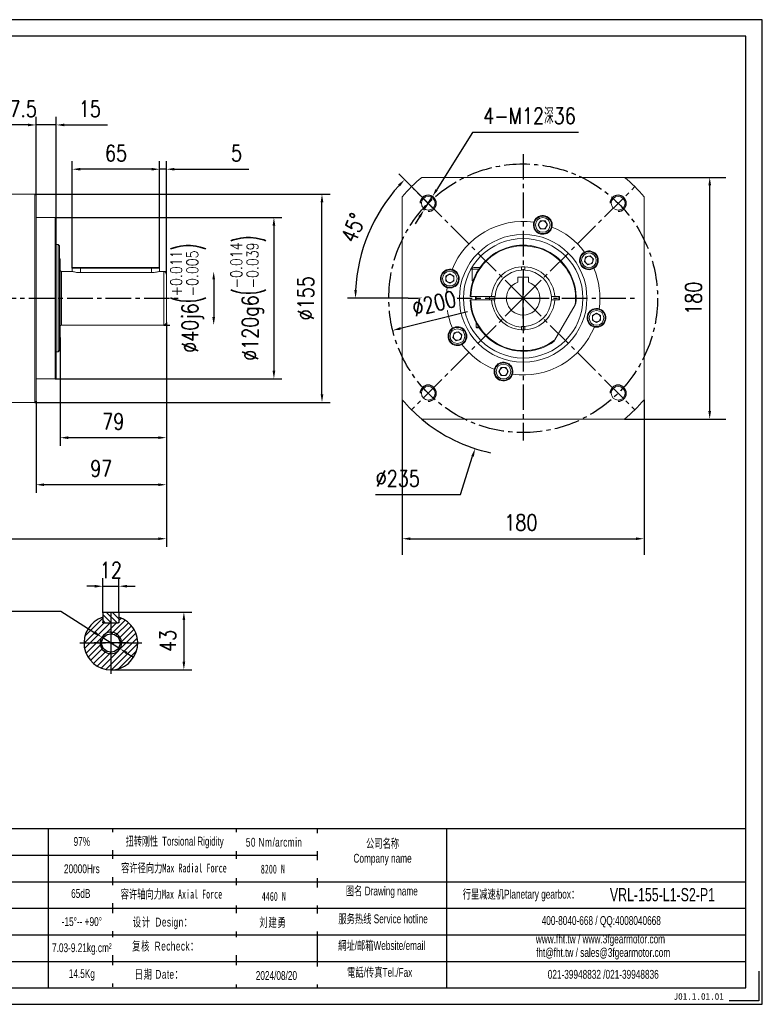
# Model space of a CAD drawing. Header units: millimetres. Extents: x 2126 to 3163, y 267 to 1000.
# Tile 3 of 3: x 2610 to 3163, y 267 to 1000. Entities that reach past the tile are written whole.
import ezdxf

# ---------------------------------------------------------------- set-up
doc = ezdxf.new("R2010")
doc.units = ezdxf.units.MM
doc.linetypes.add('CENTER2', pattern=[28.575, 19.05, -3.175, 3.175, -3.175])
for name, color, linetype in [('1轮廓实线层', 7, 'Continuous'), ('2细线层', 4, 'Continuous'), ('3中心线层', 1, 'CENTER2'), ('5剖面线层', 2, 'Continuous'), ('6文字层', 3, 'Continuous'), ('7标注层', 4, 'Continuous'), ('SLD-0', 7, 'Continuous'), ('图框_外框线', 7, 'Continuous')]:
    doc.layers.add(name, color=color, linetype=linetype)
doc.styles.add('TH_GBDIM', font='romans.shx', dxfattribs={"width": 0.8, "bigfont": 'gbcbig.shx'})
doc.styles.add('标准', font='arial.ttf', dxfattribs={"width": 0.667})
doc.styles.add('样式 1', font='txt')
doc.dimstyles.new('TH_GBDIM', dxfattribs={"dimscale": 6, "dimtxt": 4.5, "dimasz": 3, "dimexe": 2, "dimexo": 0, "dimgap": 1.5, "dimtad": 1, "dimdec": 1, "dimdsep": 46, "dimtxsty": 'TH_GBDIM', "dimcen": 2.5, "dimclrd": 130, "dimclre": 130, "dimclrt": 3, "dimadec": 0, "dimazin": 0, "dimtfac": 0.714286, "dimtdec": 1, "dimtmove": 0, "dimatfit": 3, "dimfxl": 1, "dimtzin": 0, "dimlwd": -1, "dimlwe": -1, "dimarcsym": 0})

# ---------------------------------------------------------------- blocks, each defined once
blk = doc.blocks.new('*D56')
at = {"layer": '7标注层', "color": 130}
for p, q in [((2672.01, 558.04), (2672.01, 583.76)), ((2684.01, 558.04), (2684.01, 583.76)), ((2666.01, 577.76), (2660.01, 577.76)), ((2672.01, 577.76), (2684.01, 577.76)), ((2690.01, 577.76), (2696.01, 577.76))]:
    blk.add_line(p, q, dxfattribs=at)
for points in [[(2666.01, 576.76), (2666.01, 578.76), (2672.01, 577.76)], [(2690.01, 578.76), (2690.01, 576.76), (2684.01, 577.76)]]:
    blk.add_solid(points, dxfattribs=at)
at = {"layer": 'Defpoints', "color": 0}
for p in [(2684.01, 577.76), (2672.01, 558.04), (2684.01, 558.04)]:
    blk.add_point(p, dxfattribs=at)
at = {"layer": '7标注层', "color": 3, "insert": (2678.01, 589.76), "char_height": 12, "attachment_point": 5, "style": 'TH_GBDIM'}
blk.add_mtext('12', dxfattribs=at)
blk = doc.blocks.new('*D57')
at = {"layer": '7标注层', "color": 130}
for p, q in [((2683.51, 558.54), (2738.35, 558.54)), ((2732.35, 552.54), (2732.35, 521.54)), ((2678.01, 515.54), (2738.35, 515.54))]:
    blk.add_line(p, q, dxfattribs=at)
for points in [[(2733.35, 552.54), (2731.35, 552.54), (2732.35, 558.54)], [(2731.35, 521.54), (2733.35, 521.54), (2732.35, 515.54)]]:
    blk.add_solid(points, dxfattribs=at)
at = {"layer": 'Defpoints', "color": 0}
for p in [(2683.51, 558.54), (2678.01, 515.54), (2732.35, 515.54)]:
    blk.add_point(p, dxfattribs=at)
at = {"layer": '7标注层', "color": 3, "insert": (2720.35, 537.04), "char_height": 12, "attachment_point": 5, "rotation": 90, "style": 'TH_GBDIM'}
blk.add_mtext('43', dxfattribs=at)
blk = doc.blocks.new('*D58')
at = {"layer": '7标注层', "color": 130}
for p, q in [((2548.43, 559.09), (2640.84, 559.09)), ((2640.84, 559.09), (2666.18, 543.03)), ((2684.77, 531.26), (2671.25, 539.82)), ((2689.83, 528.05), (2694.9, 524.84))]:
    blk.add_line(p, q, dxfattribs=at)
blk.add_arc((2678.01, 535.54), 8, 50.46458, 172.5, dxfattribs=at)
for points in [[(2665.65, 542.19), (2666.72, 543.88), (2671.25, 539.82)], [(2690.37, 528.89), (2689.3, 527.2), (2684.77, 531.26)]]:
    blk.add_solid(points, dxfattribs=at)
at = {"layer": 'Defpoints', "color": 0}
for p in [(2671.25, 539.82), (2684.77, 531.26)]:
    blk.add_point(p, dxfattribs=at)
at = {"layer": '7标注层', "color": 3, "insert": (2574.09, 571.55), "char_height": 12, "attachment_point": 5, "style": 'TH_GBDIM'}
blk.add_mtext('{M16深32}{}{}', dxfattribs=at)
blk = doc.blocks.new('*D59')
at = {"layer": '7标注层', "color": 130}
for p, q in [((2717.31, 812.16), (2719.12, 812.16)), ((2754.54, 806.16), (2754.54, 778.16)), ((2717.31, 772.16), (2721.86, 772.16))]:
    blk.add_line(p, q, dxfattribs=at)
for points in [[(2755.54, 806.16), (2753.54, 806.16), (2754.54, 812.16)], [(2753.54, 778.16), (2755.54, 778.16), (2754.54, 772.16)]]:
    blk.add_solid(points, dxfattribs=at)
at = {"layer": 'Defpoints', "color": 0}
for p in [(2717.31, 812.16), (2717.31, 772.16), (2754.54, 772.16)]:
    blk.add_point(p, dxfattribs=at)
at = {"layer": '7标注层', "color": 3, "insert": (2735.48, 792.16), "char_height": 12, "attachment_point": 5, "rotation": 90, "style": 'TH_GBDIM'}
blk.add_mtext('{%%c40}{}{j6\\H0.7143x;{\\H2x;\\W0.5;(}\\S+0.011^ -0.005;{\\H2x;\\W0.5;)}}', dxfattribs=at)
blk = doc.blocks.new('*D60')
at = {"layer": '7标注层', "color": 130}
for p, q in [((2636.51, 852.16), (2805.37, 852.16)), ((2799.37, 846.16), (2799.37, 738.16)), ((2636.51, 732.16), (2805.37, 732.16))]:
    blk.add_line(p, q, dxfattribs=at)
for points in [[(2800.37, 846.16), (2798.37, 846.16), (2799.37, 852.16)], [(2798.37, 738.16), (2800.37, 738.16), (2799.37, 732.16)]]:
    blk.add_solid(points, dxfattribs=at)
at = {"layer": 'Defpoints', "color": 0}
for p in [(2636.51, 852.16), (2636.51, 732.16), (2799.37, 732.16)]:
    blk.add_point(p, dxfattribs=at)
at = {"layer": '7标注层', "color": 3, "insert": (2780.31, 792.16), "char_height": 12, "attachment_point": 5, "rotation": 90, "style": 'TH_GBDIM'}
blk.add_mtext('{%%c120}{}{g6\\H0.7143x;{\\H2x;\\W0.5;(}\\S-0.014^ -0.039;{\\H2x;\\W0.5;)}}', dxfattribs=at)
blk = doc.blocks.new('*D61')
at = {"layer": '7标注层', "color": 130}
for p, q in [((2708.31, 888.2), (2702.31, 888.2)), ((2714.31, 814.56), (2714.31, 894.2)), ((2719.31, 888.2), (2714.31, 888.2)), ((2719.31, 810.16), (2719.31, 894.2)), ((2725.31, 888.2), (2780.71, 888.2))]:
    blk.add_line(p, q, dxfattribs=at)
for points in [[(2708.31, 887.2), (2708.31, 889.2), (2714.31, 888.2)], [(2725.31, 889.2), (2725.31, 887.2), (2719.31, 888.2)]]:
    blk.add_solid(points, dxfattribs=at)
at = {"layer": 'Defpoints', "color": 0}
for p in [(2714.31, 888.2), (2714.31, 814.56), (2719.31, 810.16)]:
    blk.add_point(p, dxfattribs=at)
at = {"layer": '7标注层', "color": 3, "insert": (2771.51, 900.2), "char_height": 12, "attachment_point": 5, "style": 'TH_GBDIM'}
blk.add_mtext('5', dxfattribs=at)
blk = doc.blocks.new('*D62')
at = {"layer": '7标注层', "color": 130}
for p, q in [((2649.31, 814.56), (2649.31, 894.2)), ((2708.31, 888.2), (2655.31, 888.2)), ((2714.31, 814.56), (2714.31, 894.2))]:
    blk.add_line(p, q, dxfattribs=at)
for points in [[(2655.31, 889.2), (2655.31, 887.2), (2649.31, 888.2)], [(2708.31, 887.2), (2708.31, 889.2), (2714.31, 888.2)]]:
    blk.add_solid(points, dxfattribs=at)
at = {"layer": 'Defpoints', "color": 0}
for p in [(2649.31, 888.2), (2649.31, 814.56), (2714.31, 814.56)]:
    blk.add_point(p, dxfattribs=at)
at = {"layer": '7标注层', "color": 3, "insert": (2681.81, 900.2), "char_height": 12, "attachment_point": 5, "style": 'TH_GBDIM'}
blk.add_mtext('65', dxfattribs=at)
blk = doc.blocks.new('*D63')
at = {"layer": '7标注层', "color": 130}
for p, q in [((2719.31, 774.16), (2719.31, 682.35)), ((2640.31, 762.96), (2640.31, 682.35)), ((2713.31, 688.35), (2646.31, 688.35))]:
    blk.add_line(p, q, dxfattribs=at)
for points in [[(2646.31, 689.35), (2646.31, 687.35), (2640.31, 688.35)], [(2713.31, 687.35), (2713.31, 689.35), (2719.31, 688.35)]]:
    blk.add_solid(points, dxfattribs=at)
at = {"layer": 'Defpoints', "color": 0}
for p in [(2719.31, 774.16), (2640.31, 762.96), (2640.31, 688.35)]:
    blk.add_point(p, dxfattribs=at)
at = {"layer": '7标注层', "color": 3, "insert": (2679.81, 700.35), "char_height": 12, "attachment_point": 5, "style": 'TH_GBDIM'}
blk.add_mtext('79', dxfattribs=at)
blk = doc.blocks.new('*D64')
at = {"layer": '7标注层', "color": 130}
for p, q in [((2719.31, 774.16), (2719.31, 647.33)), ((2622.31, 715.46), (2622.31, 647.33)), ((2713.31, 653.33), (2628.31, 653.33))]:
    blk.add_line(p, q, dxfattribs=at)
for points in [[(2628.31, 654.33), (2628.31, 652.33), (2622.31, 653.33)], [(2713.31, 652.33), (2713.31, 654.33), (2719.31, 653.33)]]:
    blk.add_solid(points, dxfattribs=at)
at = {"layer": 'Defpoints', "color": 0}
for p in [(2719.31, 774.16), (2622.31, 715.46), (2622.31, 653.33)]:
    blk.add_point(p, dxfattribs=at)
at = {"layer": '7标注层', "color": 3, "insert": (2670.81, 665.33), "char_height": 12, "attachment_point": 5, "style": 'TH_GBDIM'}
blk.add_mtext('97', dxfattribs=at)
blk = doc.blocks.new('*D65')
at = {"layer": '7标注层', "color": 130}
for p, q in [((2719.31, 774.16), (2719.31, 607.14)), ((2452.31, 702.66), (2452.31, 607.14)), ((2458.31, 613.14), (2713.31, 613.14))]:
    blk.add_line(p, q, dxfattribs=at)
for points in [[(2458.31, 614.14), (2458.31, 612.14), (2452.31, 613.14)], [(2713.31, 612.14), (2713.31, 614.14), (2719.31, 613.14)]]:
    blk.add_solid(points, dxfattribs=at)
at = {"layer": 'Defpoints', "color": 0}
for p in [(2719.31, 774.16), (2452.31, 702.66), (2719.31, 613.14)]:
    blk.add_point(p, dxfattribs=at)
at = {"layer": '7标注层', "color": 3, "insert": (2589.06, 625.14), "char_height": 12, "attachment_point": 5, "style": 'TH_GBDIM'}
blk.add_mtext('267', dxfattribs=at)
blk = doc.blocks.new('*D66')
at = {"layer": '7标注层', "color": 130}
for p, q in [((2622.31, 868.86), (2622.31, 927.17)), ((2637.31, 851.36), (2637.31, 927.17)), ((2616.31, 921.17), (2610.31, 921.17)), ((2637.31, 921.17), (2622.31, 921.17)), ((2643.31, 921.17), (2675.48, 921.17))]:
    blk.add_line(p, q, dxfattribs=at)
for points in [[(2616.31, 920.17), (2616.31, 922.17), (2622.31, 921.17)], [(2643.31, 922.17), (2643.31, 920.17), (2637.31, 921.17)]]:
    blk.add_solid(points, dxfattribs=at)
at = {"layer": 'Defpoints', "color": 0}
for p in [(2622.31, 921.17), (2622.31, 868.86), (2637.31, 851.36)]:
    blk.add_point(p, dxfattribs=at)
at = {"layer": '7标注层', "color": 3, "insert": (2662.39, 933.17), "char_height": 12, "attachment_point": 5, "style": 'TH_GBDIM'}
blk.add_mtext('15', dxfattribs=at)
blk = doc.blocks.new('*D67')
at = {"layer": '7标注层', "color": 130}
for p, q in [((2594.81, 867.16), (2594.81, 927.17)), ((2622.31, 868.86), (2622.31, 927.17)), ((2616.31, 921.17), (2600.81, 921.17))]:
    blk.add_line(p, q, dxfattribs=at)
for points in [[(2600.81, 922.17), (2600.81, 920.17), (2594.81, 921.17)], [(2616.31, 920.17), (2616.31, 922.17), (2622.31, 921.17)]]:
    blk.add_solid(points, dxfattribs=at)
at = {"layer": 'Defpoints', "color": 0}
for p in [(2594.81, 921.17), (2594.81, 867.16), (2622.31, 868.86)]:
    blk.add_point(p, dxfattribs=at)
at = {"layer": '7标注层', "color": 3, "insert": (2608.56, 933.17), "char_height": 12, "attachment_point": 5, "style": 'TH_GBDIM'}
blk.add_mtext('27.5', dxfattribs=at)
blk = doc.blocks.new('*D71')
at = {"layer": '7标注层', "color": 130}
for p, q in [((2919.37, 857.7), (2892.4, 884.68)), ((2899.42, 792.16), (2854.07, 792.16))]:
    blk.add_line(p, q, dxfattribs=at)
blk.add_arc((2984.92, 792.16), 124.84, 137.75394, 177.24606, dxfattribs=at)
for points in [[(2893.22, 875.4), (2891.78, 876.78), (2896.64, 880.44)], [(2859.22, 798.18), (2861.22, 798.13), (2860.07, 792.16)]]:
    blk.add_solid(points, dxfattribs=at)
at = {"layer": 'Defpoints', "color": 0}
for p in [(2919.37, 857.7), (2876.8, 854.58), (2899.42, 792.16), (2984.92, 792.16), (3070.42, 792.16)]:
    blk.add_point(p, dxfattribs=at)
at = {"layer": '7标注层', "color": 3, "insert": (2858.49, 844.53), "char_height": 12, "attachment_point": 5, "rotation": 67.5, "style": 'TH_GBDIM'}
blk.add_mtext('45%%d', dxfattribs=at)
blk = doc.blocks.new('*D72')
at = {"layer": '7标注层', "color": 130}
for p, q in [((2894.92, 716.62), (2894.92, 601.14)), ((3074.92, 716.62), (3074.92, 601.14)), ((2900.92, 613.14), (3068.92, 613.14))]:
    blk.add_line(p, q, dxfattribs=at)
for points in [[(2900.92, 614.14), (2900.92, 612.14), (2894.92, 613.14)], [(3068.92, 612.14), (3068.92, 614.14), (3074.92, 613.14)]]:
    blk.add_solid(points, dxfattribs=at)
at = {"layer": 'Defpoints', "color": 0}
for p in [(2894.92, 716.62), (3074.92, 716.62), (3074.92, 613.14)]:
    blk.add_point(p, dxfattribs=at)
at = {"layer": '7标注层', "color": 3, "insert": (2983.18, 625.14), "char_height": 12, "attachment_point": 5, "style": 'TH_GBDIM'}
blk.add_mtext('180', dxfattribs=at)
blk = doc.blocks.new('*D73')
at = {"layer": '7标注层', "color": 130}
for p, q in [((2984.92, 777.16), (2984.92, 807.16)), ((2969.92, 792.16), (2999.92, 792.16)), ((2938.15, 645.96), (2947.29, 674.53)), ((2874.92, 645.96), (2938.15, 645.96))]:
    blk.add_line(p, q, dxfattribs=at)
blk.add_arc((2984.92, 792.16), 117.5, 229.99225, 258.11424, dxfattribs=at)
blk.add_solid([(2948.24, 674.23), (2946.33, 674.84), (2949.11, 680.25)], dxfattribs=at)
at = {"layer": 'Defpoints', "color": 0}
for p in [(3020.72, 904.07), (2949.11, 680.25)]:
    blk.add_point(p, dxfattribs=at)
at = {"layer": '7标注层', "color": 3, "insert": (2891.6, 657.96), "char_height": 12, "attachment_point": 5, "style": 'TH_GBDIM'}
blk.add_mtext('{∅235}{}{}', dxfattribs=at)
blk = doc.blocks.new('*D74')
at = {"layer": '7标注层', "color": 130}
for p, q in [((2947.26, 915.44), (2920.59, 873.03)), ((3026.08, 915.44), (2947.26, 915.44)), ((2911.01, 857.79), (2917.4, 867.95)), ((2907.82, 852.71), (2904.62, 847.63))]:
    blk.add_line(p, q, dxfattribs=at)
for points in [[(2919.75, 873.56), (2921.44, 872.5), (2917.4, 867.95)], [(2908.66, 852.18), (2906.97, 853.24), (2911.01, 857.79)]]:
    blk.add_solid(points, dxfattribs=at)
at = {"layer": 'Defpoints', "color": 0}
for p in [(2917.4, 867.95), (2911.01, 857.79)]:
    blk.add_point(p, dxfattribs=at)
at = {"layer": '7标注层', "color": 3, "insert": (2989.67, 927.91), "char_height": 12, "attachment_point": 5, "style": 'TH_GBDIM'}
blk.add_mtext('{4-M12深36}{}{}', dxfattribs=at)
blk = doc.blocks.new('*D75')
at = {"layer": '7标注层', "color": 130}
for p, q in [((2621.51, 869.66), (2841.15, 869.66)), ((2835.15, 720.66), (2835.15, 863.66)), ((2621.51, 714.66), (2841.15, 714.66))]:
    blk.add_line(p, q, dxfattribs=at)
for points in [[(2836.15, 863.66), (2834.15, 863.66), (2835.15, 869.66)], [(2834.15, 720.66), (2836.15, 720.66), (2835.15, 714.66)]]:
    blk.add_solid(points, dxfattribs=at)
at = {"layer": 'Defpoints', "color": 0}
for p in [(2621.51, 869.66), (2835.15, 869.66), (2621.51, 714.66)]:
    blk.add_point(p, dxfattribs=at)
at = {"layer": '7标注层', "color": 3, "insert": (2823.15, 792.16), "char_height": 12, "attachment_point": 5, "rotation": 90, "style": 'TH_GBDIM'}
blk.add_mtext('{%%c155}{}{}', dxfattribs=at)
blk = doc.blocks.new('*D77')
at = {"layer": '7标注层', "color": 130}
for p, q in [((3060.46, 882.16), (3135.77, 882.16)), ((3123.77, 708.16), (3123.77, 876.16)), ((3060.46, 702.16), (3135.77, 702.16))]:
    blk.add_line(p, q, dxfattribs=at)
for points in [[(3124.77, 876.16), (3122.77, 876.16), (3123.77, 882.16)], [(3122.77, 708.16), (3124.77, 708.16), (3123.77, 702.16)]]:
    blk.add_solid(points, dxfattribs=at)
at = {"layer": 'Defpoints', "color": 0}
for p in [(3060.46, 882.16), (3123.77, 882.16), (3060.46, 702.16)]:
    blk.add_point(p, dxfattribs=at)
at = {"layer": '7标注层', "color": 3, "insert": (3111.77, 792.16), "char_height": 12, "attachment_point": 5, "rotation": 90, "style": 'TH_GBDIM'}
blk.add_mtext('180', dxfattribs=at)
blk = doc.blocks.new('*D79')
at = {"layer": '7标注层', "color": 130}
blk.add_line((2943.52, 781.96), (2893.64, 769.68), dxfattribs=at)
blk.add_solid([(2893.41, 770.65), (2893.88, 768.7), (2887.82, 768.24)], dxfattribs=at)
at = {"layer": 'Defpoints', "color": 0}
for p in [(3082.01, 816.08), (2887.82, 768.24)]:
    blk.add_point(p, dxfattribs=at)
at = {"layer": '7标注层', "color": 3, "insert": (2918.63, 788.19), "char_height": 12, "attachment_point": 5, "rotation": 13.83862, "style": 'TH_GBDIM'}
blk.add_mtext('∅200', dxfattribs=at)

msp = doc.modelspace()

# ---------------------------------------------------------------- hatches: boundary and pattern name
at = {"layer": '5剖面线层'}
h = msp.add_hatch(dxfattribs=at)
h.set_pattern_fill('ANSI31', color=256, angle=90)
h.set_pattern_definition([(135, (2156.985, 321.8045), (-2.245064, -2.245064), [])])
h.paths.add_polyline_path([(2684.01, 558.04), (2683.51, 558.54), (2678.01, 558.54), (2678.01, 550.54), (2683.51, 550.54), (2684.01, 551.04)])
h.paths.add_polyline_path([(2678.01, 558.54), (2672.51, 558.54), (2672.01, 558.04), (2672.01, 551.04), (2672.51, 550.54), (2678.01, 550.54)])
h = msp.add_hatch(dxfattribs=at)
h.set_pattern_fill('ANSI31', color=256)
h.set_pattern_definition([(45, (2156.985, 321.8045), (-2.245064, 2.245064), [])])
h.paths.add_polyline_path([(2684.01, 554.62), (2684.01, 551.04), (2684.01, 550.54), (2683.51, 550.54), (2678.01, 550.54), (2678.01, 543.54, -0.414214), (2686.01, 535.54), (2691.01, 535.54), (2698.01, 535.54, 0.327538)])
h.paths.add_polyline_path([(2698.01, 535.54), (2691.01, 535.54), (2686.01, 535.54, -0.414214), (2678.01, 527.54), (2678.01, 522.54), (2678.01, 515.54, 0.414214)])
h.paths.add_polyline_path([(2678.01, 527.54, -0.414214), (2670.01, 535.54), (2665.01, 535.54), (2658.01, 535.54, 0.414214), (2678.01, 515.54), (2678.01, 522.54)])
h.paths.add_polyline_path([(2678.01, 550.54), (2672.51, 550.54), (2672.01, 550.54), (2672.01, 551.04), (2672.01, 554.62, 0.327538), (2658.01, 535.54), (2665.01, 535.54), (2671.21, 535.54, -0.414214), (2678.01, 542.34), (2678.01, 548.54)])
h.paths.add_polyline_path([(2678.01, 543.54), (2678.01, 542.34, -0.414214), (2684.81, 535.54), (2686.01, 535.54, 0.414214)], flags=17)
h.paths.add_polyline_path([(2686.01, 535.54), (2684.81, 535.54, -0.414214), (2678.01, 528.74), (2678.01, 527.54, 0.414214)], flags=17)
h.paths.add_polyline_path([(2671.21, 535.54), (2670.01, 535.54, 0.414214), (2678.01, 527.54), (2678.01, 528.74, -0.414214)], flags=17)

# ---------------------------------------------------------------- linework, layer by layer
at = {"layer": '1轮廓实线层', "color": 0, "linetype": 'Continuous', "lineweight": 15}
for p, q in [((2909.38, 882.16), (3060.46, 882.16)), ((2621.51, 869.66), (2597.31, 869.66)), ((2622.31, 868.86), (2621.51, 869.66)), ((2621.51, 792.16), (2621.51, 869.66)), ((2622.31, 868.86), (2622.31, 792.16)), ((2894.92, 716.62), (2894.92, 867.7)), ((3074.92, 867.7), (3074.92, 716.62)), ((2636.51, 852.16), (2622.31, 852.16)), ((2637.31, 851.36), (2636.51, 852.16)), ((2636.51, 792.16), (2636.51, 852.16)), ((2637.31, 851.36), (2637.31, 792.16)), ((2993, 849.24), (2992.84, 848.76)), ((2996.08, 846.73), (2997.81, 849.73)), ((2997.81, 843.73), (2996.08, 846.73)), ((2997.81, 849.73), (3001.27, 849.73)), ((3001.27, 843.73), (2997.81, 843.73)), ((3001.27, 849.73), (3003, 846.73)), ((3003, 846.73), (3001.27, 843.73)), ((3006.35, 845.14), (3006.45, 845.64)), ((2638.81, 832.16), (2637.31, 832.16)), ((2639.81, 831.16), (2638.81, 832.16)), ((2638.81, 792.16), (2638.81, 832.16)), ((2639.81, 831.16), (2639.81, 792.16)), ((2640.31, 821.36), (2639.81, 821.86)), ((2640.31, 821.36), (2640.31, 792.16)), ((3030.5, 819.51), (3031.4, 822.86)), ((3031, 826.8), (3030.54, 826.58)), ((3031.4, 822.86), (3034.74, 823.76)), ((3034.74, 823.76), (3037.19, 821.31)), ((3037.19, 821.31), (3036.3, 817.96)), ((2649.91, 815.16), (2649.31, 814.56)), ((2649.31, 814.56), (2649.31, 812.16)), ((2655.31, 814.56), (2649.31, 814.56)), ((2649.91, 815.16), (2655.31, 815.16)), ((2655.31, 814.56), (2655.31, 815.16)), ((2655.31, 815.16), (2708.31, 815.16)), ((2708.31, 814.56), (2655.31, 814.56)), ((2655.31, 814.56), (2655.31, 811.24)), ((2708.31, 815.16), (2713.71, 815.16)), ((2708.31, 815.16), (2708.31, 814.56)), ((2714.31, 814.56), (2708.31, 814.56)), ((2708.31, 814.56), (2708.31, 811.24)), ((2714.31, 814.56), (2713.71, 815.16)), ((2714.31, 812.16), (2714.31, 814.56)), ((2931.94, 813.6), (2931.44, 813.7)), ((2946.92, 813.91), (2946.92, 805.16)), ((2951.94, 813.91), (2946.92, 813.91)), ((2948.17, 815.16), (2952.8, 815.16)), ((2983.67, 815.63), (2983.67, 815.13)), ((2983.67, 815.13), (2983.67, 813.7)), ((2983.67, 813.7), (2983.67, 813.12)), ((2986.17, 815.13), (2986.17, 815.63)), ((2986.17, 813.7), (2986.17, 815.13)), ((2986.17, 813.12), (2986.17, 813.7)), ((3032.95, 817.06), (3030.5, 819.51)), ((3036.3, 817.96), (3032.95, 817.06)), ((3037.54, 814.46), (3037.96, 814.74)), ((2649.31, 812.16), (2641.31, 812.16)), ((2641.31, 812.16), (2641.31, 792.16)), ((2708.31, 811.24), (2655.31, 811.24)), ((2717.31, 812.16), (2714.31, 812.16)), ((2717.31, 792.16), (2717.31, 812.16)), ((2719.31, 810.16), (2719.31, 792.16)), ((2927.34, 808.51), (2930.34, 810.25)), ((2927.34, 805.05), (2927.34, 808.51)), ((2930.34, 810.25), (2933.34, 808.51)), ((2933.34, 808.51), (2933.34, 805.05)), ((2988.92, 807.96), (2980.92, 807.96)), ((2980.92, 807.96), (2980.92, 804)), ((2988.92, 804), (2988.92, 807.96)), ((2930.34, 803.32), (2927.34, 805.05)), ((2927.84, 800.25), (2928.32, 800.08)), ((2933.34, 805.05), (2930.34, 803.32)), ((2947.62, 805.16), (2946.92, 805.16)), ((2621.51, 714.66), (2621.51, 792.16)), ((2622.31, 792.16), (2622.31, 715.46)), ((2636.51, 732.16), (2636.51, 792.16)), ((2637.31, 792.16), (2637.31, 732.96)), ((2638.81, 752.16), (2638.81, 792.16)), ((2639.81, 792.16), (2639.81, 753.16)), ((2640.31, 792.16), (2640.31, 762.96)), ((2641.31, 792.16), (2641.31, 772.16)), ((2717.31, 772.16), (2717.31, 792.16)), ((2719.31, 792.16), (2719.31, 774.16)), ((2945.94, 793.41), (2945.44, 793.41)), ((2960.45, 793.41), (2945.94, 793.41)), ((2949.92, 793.41), (2949.92, 790.91)), ((2959.92, 790.91), (2959.92, 793.41)), ((2961.45, 793.41), (2960.45, 793.41)), ((2961.95, 793.41), (2961.45, 793.41)), ((2963.37, 793.41), (2961.95, 793.41)), ((2963.95, 793.41), (2963.37, 793.41)), ((3006.46, 793.41), (3005.88, 793.41)), ((3007.88, 793.41), (3006.46, 793.41)), ((3008.38, 793.41), (3007.88, 793.41)), ((3009.38, 793.41), (3008.38, 793.41)), ((3011.92, 793.41), (3009.38, 793.41)), ((3011.89, 790.91), (3011.89, 793.41)), ((3011.92, 790.91), (3011.92, 793.41)), ((2945.44, 790.91), (2945.94, 790.91)), ((2945.94, 790.91), (2960.45, 790.91)), ((2960.45, 790.91), (2961.45, 790.91)), ((2961.45, 790.91), (2961.95, 790.91)), ((2961.95, 790.91), (2963.37, 790.91)), ((2963.37, 790.91), (2963.95, 790.91)), ((3005.88, 790.91), (3006.46, 790.91)), ((3006.46, 790.91), (3007.88, 790.91)), ((3007.88, 790.91), (3008.38, 790.91)), ((3008.38, 790.91), (3009.38, 790.91)), ((3023.59, 787.15), (3008.59, 761.17)), ((3009.38, 790.91), (3011.92, 790.91)), ((3024.22, 788.24), (3023.59, 787.15)), ((3036.49, 779.27), (3039.49, 781)), ((3036.49, 775.8), (3036.49, 779.27)), ((3039.49, 781), (3042.49, 779.27)), ((3042, 784.07), (3041.51, 784.24)), ((3042.49, 779.27), (3042.49, 775.8)), ((2641.31, 772.16), (2717.31, 772.16)), ((2932.3, 769.86), (2931.87, 769.57)), ((2949.92, 773.85), (2949.92, 770.56)), ((2949.92, 770.56), (2950.32, 770.16)), ((2949.92, 770.56), (2951.84, 770.56)), ((2952.11, 770.16), (2950.32, 770.16)), ((2983.67, 771.2), (2983.67, 770.62)), ((2983.67, 770.62), (2983.67, 769.19)), ((2986.17, 770.62), (2986.17, 771.2)), ((2986.17, 769.19), (2986.17, 770.62)), ((3039.49, 774.07), (3036.49, 775.8)), ((3037.89, 770.72), (3038.39, 770.62)), ((3042.49, 775.8), (3039.49, 774.07)), ((2639.81, 762.46), (2640.31, 762.96)), ((2932.64, 763.01), (2933.54, 766.36)), ((2935.09, 760.56), (2932.64, 763.01)), ((2933.54, 766.36), (2936.88, 767.26)), ((2936.88, 767.26), (2939.33, 764.81)), ((2939.33, 764.81), (2938.43, 761.46)), ((2983.67, 769.19), (2983.67, 768.69)), ((2986.17, 768.69), (2986.17, 769.19)), ((2938.43, 761.46), (2935.09, 760.56)), ((2938.84, 757.52), (2939.29, 757.74)), ((2637.31, 752.16), (2638.81, 752.16)), ((2638.81, 752.16), (2639.81, 753.16)), ((2966.83, 737.58), (2968.56, 740.58)), ((2968.56, 740.58), (2972.02, 740.58)), ((2972.02, 740.58), (2973.76, 737.58)), ((2963.48, 739.18), (2963.38, 738.68)), ((2968.56, 734.58), (2966.83, 737.58)), ((2972.02, 734.58), (2968.56, 734.58)), ((2973.76, 737.58), (2972.02, 734.58)), ((2976.83, 735.08), (2976.99, 735.56)), ((2622.31, 732.16), (2636.51, 732.16)), ((2636.51, 732.16), (2637.31, 732.96)), ((2597.31, 714.66), (2621.51, 714.66)), ((2621.51, 714.66), (2622.31, 715.46)), ((3060.46, 702.16), (2909.38, 702.16))]:
    msp.add_line(p, q, dxfattribs=at)
at = {"layer": '1轮廓实线层'}
for p, q in [((2672.51, 558.54), (2672.01, 558.04)), ((2672.01, 558.04), (2672.01, 551.04)), ((2672.51, 558.54), (2683.51, 558.54)), ((2684.01, 558.04), (2683.51, 558.54)), ((2684.01, 558.04), (2684.01, 551.04)), ((2672.51, 550.54), (2672.01, 551.04)), ((2672.01, 550.54), (2672.01, 551.04)), ((2672.51, 550.54), (2672.01, 550.54)), ((2672.51, 550.54), (2683.51, 550.54)), ((2683.51, 550.54), (2684.01, 551.04)), ((2684.01, 550.54), (2683.51, 550.54)), ((2684.01, 551.04), (2684.01, 550.54))]:
    msp.add_line(p, q, dxfattribs=at)
at = {"layer": '1轮廓实线层', "color": 0, "linetype": 'Continuous', "lineweight": 15, "flags": 128}
msp.add_lwpolyline([(2949.44, 790.91), (2949.42, 792.16), (2949.44, 793.41)], dxfattribs=at)
at = {"layer": '1轮廓实线层', "color": 0, "linetype": 'Continuous', "lineweight": 15}
for centre, radius in [((2914.21, 862.87), 5.1), ((3055.63, 862.87), 5.1), ((2999.54, 846.73), 6.5), ((2999.54, 846.73), 5.5), ((2984.92, 792.16), 47.5), ((2984.92, 792.16), 44.5), ((3033.85, 820.41), 6.5), ((3033.85, 820.41), 5.5), ((2930.34, 806.78), 6.5), ((2930.34, 806.78), 5.5), ((3039.49, 777.54), 6.5), ((3039.49, 777.54), 5.5), ((2935.99, 763.91), 6.5), ((2935.99, 763.91), 5.5), ((2970.29, 737.58), 6.5), ((2970.29, 737.58), 5.5), ((2914.21, 721.45), 5.1), ((3055.63, 721.45), 5.1)]:
    msp.add_circle(centre, radius, dxfattribs=at)
at = {"layer": '1轮廓实线层'}
msp.add_circle((2678.01, 535.54), 6.8, dxfattribs=at)
at = {"layer": '1轮廓实线层', "color": 0, "linetype": 'Continuous', "lineweight": 15}
for centre, radius, start, end in [((2984.92, 792.16), 117.5, 130.00775, 139.99225), ((2984.92, 792.16), 117.5, 40.00775, 49.99225), ((2999.54, 846.73), 7, 350.97017, 159.02983), ((2984.92, 792.16), 57.15, 82.03203, 157.96797), ((2999.54, 846.73), 7, 172.64642, 337.35358), ((2999.54, 846.73), 7, 163.19807, 172.64642), ((2999.54, 846.73), 3, 150, 210), ((2999.54, 846.73), 3, 90, 150), ((2999.54, 846.73), 3, 210, 270), ((2999.54, 846.73), 3, 30, 90), ((2999.54, 846.73), 3, 270, 330), ((2999.54, 846.73), 3, 330, 30), ((2999.54, 846.73), 7, 337.35358, 346.80193), ((2984.92, 792.16), 57.15, 37.03203, 67.96797), ((2984.92, 792.16), 39.5, 354.30151, 178.18654), ((2984.92, 792.16), 39, 352.61986, 178.16328), ((3033.85, 820.41), 7, 127.64642, 292.35358), ((3033.85, 820.41), 7, 118.19807, 127.64642), ((3033.85, 820.41), 3, 165, 225), ((3033.85, 820.41), 3, 105, 165), ((3033.85, 820.41), 7, 305.97017, 114.02983), ((3033.85, 820.41), 3, 45, 105), ((3033.85, 820.41), 3, 345, 45), ((2930.34, 806.78), 7, 80.97017, 249.02983), ((2948.17, 813.91), 1.25, 90, 180), ((2984.92, 792.16), 23.5, 93.04909, 176.95091), ((2984.92, 792.16), 23.5, 86.95091, 93.04909), ((2984.92, 792.16), 23.5, 3.04909, 86.95091), ((3033.85, 820.41), 3, 225, 285), ((3033.85, 820.41), 3, 285, 345), ((3033.85, 820.41), 7, 292.35358, 301.80193), ((2984.92, 792.16), 57.15, 352.03203, 22.96797), ((2641.31, 813.16), 1, 180, 270), ((2717.31, 810.16), 2, 0, 90), ((2930.34, 806.78), 3, 120, 180), ((2930.34, 806.78), 3, 180, 240), ((2930.34, 806.78), 3, 60, 120), ((2930.34, 806.78), 7, 262.64642, 67.35358), ((2930.34, 806.78), 3, 0, 60), ((2930.34, 806.78), 3, 300, 0), ((2930.34, 806.78), 7, 67.35358, 76.80193), ((2984.92, 792.16), 21, 93.41248, 176.58752), ((2984.92, 792.16), 21.1, 86.60371, 93.39629), ((2984.92, 792.16), 21, 3.41248, 86.58752), ((2984.92, 792.16), 57.15, 172.03203, 202.96797), ((2930.34, 806.78), 7, 253.19807, 262.64642), ((2930.34, 806.78), 3, 240, 300), ((2984.92, 792.16), 12.5, 108.66292, 71.33708), ((2984.92, 792.16), 21.1, 176.60371, 183.39629), ((2984.92, 792.16), 21.1, 356.60371, 3.39629), ((2984.92, 792.16), 26.5, 357.29637, 2.70363), ((2984.92, 792.16), 39.5, 181.81346, 305.69849), ((2984.92, 792.16), 39, 181.83672, 307.38014), ((2984.92, 792.16), 23.5, 183.04909, 266.95091), ((2984.92, 792.16), 21.58, 183.32107, 266.67893), ((2984.92, 792.16), 21, 273.41248, 356.58752), ((2984.92, 792.16), 23.5, 273.04909, 356.95091), ((3039.49, 777.54), 7, 82.64642, 247.35358), ((3039.49, 777.54), 7, 73.19807, 82.64642), ((3039.49, 777.54), 3, 120, 180), ((3039.49, 777.54), 3, 180, 240), ((3039.49, 777.54), 3, 60, 120), ((3039.49, 777.54), 7, 260.97017, 69.02983), ((3039.49, 777.54), 3, 0, 60), ((3039.49, 777.54), 3, 300, 0), ((2641.31, 771.16), 1, 90, 180), ((2717.31, 774.16), 2, 270, 0), ((2935.99, 763.91), 7, 112.35358, 121.80193), ((2935.99, 763.91), 7, 307.64642, 112.35358), ((2984.92, 792.16), 57.15, 262.03203, 337.96797), ((2984.92, 792.16), 21.1, 266.60371, 273.39629), ((3039.49, 777.54), 7, 247.35358, 256.80193), ((3039.49, 777.54), 3, 240, 300), ((2935.99, 763.91), 7, 125.97017, 294.02983), ((2935.99, 763.91), 3, 165, 225), ((2935.99, 763.91), 3, 105, 165), ((2935.99, 763.91), 3, 45, 105), ((2935.99, 763.91), 3, 285, 345), ((2935.99, 763.91), 3, 345, 45), ((2984.92, 792.16), 23.5, 266.95091, 273.04909), ((2935.99, 763.91), 3, 225, 285), ((2935.99, 763.91), 7, 298.19807, 307.64642), ((2984.92, 792.16), 57.15, 217.03203, 247.96797), ((2970.29, 737.58), 7, 352.64642, 157.35358), ((2970.29, 737.58), 3, 90, 150), ((2970.29, 737.58), 3, 30, 90), ((2970.29, 737.58), 7, 170.97017, 339.02983), ((2970.29, 737.58), 7, 157.35358, 166.80193), ((2970.29, 737.58), 3, 150, 210), ((2970.29, 737.58), 3, 210, 270), ((2970.29, 737.58), 3, 270, 330), ((2970.29, 737.58), 3, 330, 30), ((2970.29, 737.58), 7, 343.19807, 352.64642), ((2984.92, 792.16), 117.5, 220.00775, 229.99225), ((2984.92, 792.16), 117.5, 310.00775, 319.99225)]:
    msp.add_arc(centre, radius, start, end, dxfattribs=at)
at = {"layer": '1轮廓实线层'}
msp.add_arc((2678.01, 535.54), 20, 107.4576, 72.5424, dxfattribs=at)
at = {"layer": '1轮廓实线层', "color": 0, "linetype": 'Continuous', "lineweight": 15}
for points, knots in [([(2655.31, 811.24), (2654.65, 811.26), (2653.34, 811.3), (2651.57, 811.58), (2650.21, 811.9), (2649.4, 812.13), (2649.38, 812.14), (2649.38, 812.14)], [0, 0, 0, 0, 0.2081871, 0.4161413, 0.6300745, 0.8483415, 1, 1, 1, 1]), ([(2714.24, 812.14), (2714.26, 812.15), (2714.35, 812.17), (2713.85, 812.02), (2712.8, 811.75), (2711.19, 811.43), (2709.59, 811.26), (2708.61, 811.24), (2708.31, 811.24)], [0, 0, 0, 0, 0.060251, 0.265307, 0.472821, 0.688326, 0.905794, 1, 1, 1, 1]), ([(3008.59, 761.17), (3008.42, 760.87), (3008.21, 760.5), (3008, 760.14), (3007.96, 760.08)], [0, 0, 0, 0, 0.8357788, 1, 1, 1, 1])]:
    msp.add_open_spline(points, degree=3, knots=knots, dxfattribs=at)
at = {"layer": '2细线层'}
for centre, radius, start, end in [((2914.21, 862.87), 6, 270, 180), ((3055.63, 862.87), 6, 270, 180), ((2914.21, 721.45), 6, 270, 180), ((3055.63, 721.45), 6, 270, 180), ((2678.01, 535.54), 8, 172.5, 97.5)]:
    msp.add_arc(centre, radius, start, end, dxfattribs=at)
at = {"layer": '3中心线层'}
for p, q in [((2984.92, 899.51), (2984.92, 686.29)), ((2984.92, 792.16), (2901.83, 875.24)), ((2984.92, 792.16), (3068, 875.24)), ((2445.49, 792.16), (2729.46, 792.16)), ((2899.42, 792.16), (3070.42, 792.16)), ((2984.92, 792.16), (2901.83, 709.07)), ((2984.92, 792.16), (3068, 709.07)), ((2678.01, 558.54), (2678.01, 512.54)), ((2678.01, 548.54), (2678.01, 522.54)), ((2655.01, 535.54), (2701.01, 535.54)), ((2691.01, 535.54), (2665.01, 535.54))]:
    msp.add_line(p, q, dxfattribs=at)
msp.add_circle((2984.92, 792.16), 100, dxfattribs=at)
at = {"layer": 'SLD-0'}
msp.add_line((2631.32, 397.33), (2631.32, 278.87), dxfattribs=at)
at = {"layer": '图框_外框线'}
for p, q in [((2217.94, 397.33), (3150.59, 397.33)), ((2679.25, 397.33), (2679.25, 279.53)), ((2771.21, 397.33), (2771.21, 278.87)), ((2831.49, 397.33), (2831.49, 278.87)), ((2927.78, 397.33), (2927.78, 278.87)), ((2307.32, 377.57), (2831.49, 377.57)), ((2217.94, 357.8), (3150.59, 357.8)), ((2307.32, 338.04), (3150.59, 338.04)), ((2307.32, 318.27), (3150.59, 318.27)), ((2307.32, 298.5), (3150.59, 298.5))]:
    msp.add_line(p, q, dxfattribs=at)
at = {"layer": '图框_外框线', "color": 3}
msp.add_lwpolyline([(2126.38, 266.53), (3162.93, 266.53), (3162.93, 999.52), (2126.38, 999.52)], close=True, dxfattribs=at)
at = {"layer": '图框_外框线', "color": 3, "lineweight": 25}
msp.add_lwpolyline([(2188.07, 278.87), (3150.59, 278.87), (3150.59, 987.18), (2188.07, 987.18)], close=True, dxfattribs=at)
at = {"layer": '图框_外框线', "color": 3}
msp.add_lwpolyline([(3160.46, 291.21), (3160.46, 269), (3138.25, 269)], dxfattribs=at)

# ---------------------------------------------------------------- texts
at = {"layer": '6文字层', "insert": (3096.87, 274.88), "char_height": 5, "width": 43.3044, "attachment_point": 1, "style": '样式 1'}
msp.add_mtext('J01.1.01.01', dxfattribs=at)
at = {"layer": 'SLD-0', "color": 1, "attachment_point": 2, "style": '标准'}
for s, insert, char_height, width in [('97%', (2656.4, 391.02), 6.589, 84.2592), ('{\\fSimSun|b0|i0|c134|p2;公司名称}\\PCompany name', (2880.25, 389.53), 6.5886, 84.2592), ('20000Hrs', (2656.4, 370.72), 6.589, 84.2592), ('65dB', (2655.59, 352.33), 6.589, 84.2592), ('{\\fSimSun|b0|i0|c134|p2;图名} Drawing name', (2879.7, 354.16), 6.5886, 84.2592), ('  {\\fSimSun|b0|i0|c134|p2;行星减速机}Planetary gearbox{\\fSimSun|b0|i0|c134|p2;：}', (2981.58, 351.79), 6.5886, 121.6524), ('\\pxt3.3345;{\\C256;VRL-155-L1-S2-P1}', (3088.6, 353.11), 9.8794, 84.2592), ('-15%%D-- +90%%D', (2656.4, 331.37), 6.5886, 84.2592), ('{\\fSimSun|b0|i0|c134|p2;服务热线} Service hotline', (2880.64, 333.44), 6.5886, 84.2592), ('400-8040-668 / QQ:4008040668', (3043.05, 332.18), 6.5886, 147.0516), ('www.fht.tw / www.3fgearmotor.com ', (3042.44, 318.46), 6.5886, 111.0694), ('7.03-9.21kg.cm²', (2656.4, 311.95), 6.5886, 84.2592), ('{\\fSimSun|b0|i0|c134|p2;網址}/{\\fSimSun|b0|i0|c134|p2;邮箱}Website/email', (2879.61, 313.59), 6.5886, 84.2592), ('\\pxt12;fht@fht.tw / sales@3fgearmotor.com ', (3044.45, 308.43), 6.5886, 139.9962), ('{\\fSimSun|b0|i0|c134|p2;電話}/{\\fSimSun|b0|i0|c134|p2;传真}Tel./Fax', (2878.14, 293.59), 6.5886, 84.2592), ('14.5Kg', (2656.4, 292.68), 6.589, 84.2592), ('021-39948832 /021-39948836 ', (3044.52, 292.14), 6.5886, 84.2592)]:
    msp.add_mtext(s, dxfattribs=dict(at, insert=insert, char_height=char_height, width=width))

# ---------------------------------------------------------------- dimensions: what is measured, and where the dimension line sits
at = {"layer": '7标注层'}
for base, p1, p2, override, picture, middle in [((2594.81, 921.17), (2622.31, 868.86), (2594.81, 867.16), {"dimtxt": 2, "dimasz": 1, "dimexe": 1, "dimgap": 1}, '*D67', (2608.56, 921.17)), ((2622.31, 921.17), (2637.31, 851.36), (2622.31, 868.86), {"dimtxt": 2, "dimasz": 1, "dimexe": 1, "dimgap": 1}, '*D66', (2662.39, 921.17)), ((2649.31, 888.2), (2714.31, 814.56), (2649.31, 814.56), {"dimtxt": 2, "dimasz": 1, "dimexe": 1, "dimgap": 1}, '*D62', (2681.81, 888.2)), ((2714.31, 888.2), (2719.31, 810.16), (2714.31, 814.56), {"dimtxt": 2, "dimasz": 1, "dimexe": 1, "dimgap": 1}, '*D61', (2771.51, 888.2)), ((2719.31, 613.14), (2452.31, 702.66), (2719.31, 774.16), {"dimtxt": 2, "dimasz": 1, "dimexe": 1, "dimgap": 1}, '*D65', (2589.06, 613.14)), ((2622.31, 653.33), (2719.31, 774.16), (2622.31, 715.46), {"dimtxt": 2, "dimasz": 1, "dimexe": 1, "dimgap": 1}, '*D64', (2670.81, 653.33)), ((2640.31, 688.35), (2719.31, 774.16), (2640.31, 762.96), {"dimtxt": 2, "dimasz": 1, "dimexe": 1, "dimgap": 1}, '*D63', (2679.81, 688.35)), ((3074.92, 613.14), (2894.92, 716.62), (3074.92, 716.62), {"dimtxt": 2, "dimasz": 1, "dimgap": 1}, '*D72', (2983.18, 613.14)), ((2684.01, 577.76), (2672.01, 558.04), (2684.01, 558.04), {"dimtxt": 2, "dimasz": 1, "dimexe": 1, "dimgap": 1}, '*D56', (2678.01, 577.76))]:
    dim = msp.add_linear_dim(base=base, p1=p1, p2=p2, dimstyle='TH_GBDIM', override=override, dxfattribs=at)
    dim.commit()
    dim.dimension.update_dxf_attribs({"geometry": picture, "text_midpoint": middle, "dimtype": 160})
for p1, p2, text, override, picture, middle in [((2911.01, 857.79), (2917.4, 867.95), '{4-M12深36}{}{}', {"dimtxt": 2, "dimasz": 1, "dimgap": 1, "dimtoh": 1}, '*D74', (2989.67, 915.44)), ((3020.72, 904.07), (2949.11, 680.25), '{<>}{}{}', {"dimtxt": 2, "dimasz": 1, "dimgap": 1, "dimtih": 1, "dimtoh": 1, "dimtofl": 0}, '*D73', (2891.6, 645.96)), ((2684.77, 531.26), (2671.25, 539.82), '{M16深32}{}{}', {"dimtxt": 2, "dimasz": 1, "dimgap": 1, "dimtoh": 1}, '*D58', (2574.09, 559.09))]:
    dim = msp.add_diameter_dim_2p(p1=p1, p2=p2, text=text, dimstyle='TH_GBDIM', override=override, dxfattribs=at)
    dim.commit()
    dim.dimension.update_dxf_attribs({"geometry": picture, "text_midpoint": middle, "dimtype": 163})
dim = msp.add_angular_dim_2l(base=(2876.8, 854.58), line1=((2899.42, 792.16), (3070.42, 792.16)), line2=((2984.92, 792.16), (2919.37, 857.7)), dimstyle='TH_GBDIM', override={"dimtxt": 2, "dimasz": 1, "dimexe": 1, "dimgap": 1}, dxfattribs=at)
dim.commit()
dim.dimension.update_dxf_attribs({"geometry": '*D71', "text_midpoint": (2869.58, 839.93), "dimtype": 162})
dim = msp.add_linear_dim(base=(3123.77, 882.16), p1=(3060.46, 702.16), p2=(3060.46, 882.16), angle=90, dimstyle='TH_GBDIM', override={"dimtxt": 2, "dimasz": 1, "dimgap": 1}, dxfattribs=at)
dim.commit()
dim.dimension.update_dxf_attribs({"geometry": '*D77', "text_midpoint": (3111.77, 792.16)})
dim = msp.add_linear_dim(base=(2799.37, 732.16), p1=(2636.51, 852.16), p2=(2636.51, 732.16), angle=90, text='{%%c<>}{}{g6\\H0.7143x;{\\H2x;\\W0.5;(}\\S-0.014^ -0.039;{\\H2x;\\W0.5;)}}', dimstyle='TH_GBDIM', override={"dimtxt": 2, "dimasz": 1, "dimexe": 1, "dimgap": 1, "dimtad": 1, "dimjust": 0, "dimdec": 1, "dimlfac": 1, "dimse1": 0, "dimse2": 0, "dimsd1": 0, "dimsd2": 0}, dxfattribs=at)
dim.commit()
dim.dimension.update_dxf_attribs({"geometry": '*D60', "text_midpoint": (2780.31, 792.16)})
for base, p1, p2, text, picture, middle in [((2754.54, 772.16), (2717.31, 812.16), (2717.31, 772.16), '{%%c<>}{}{j6\\H0.7143x;{\\H2x;\\W0.5;(}\\S+0.011^ -0.005;{\\H2x;\\W0.5;)}}', '*D59', (2754.54, 792.16)), ((2835.15, 869.66), (2621.51, 714.66), (2621.51, 869.66), '{%%c<>}{}{}', '*D75', (2835.15, 792.16))]:
    dim = msp.add_linear_dim(base=base, p1=p1, p2=p2, angle=90, text=text, dimstyle='TH_GBDIM', override={"dimtxt": 2, "dimasz": 1, "dimexe": 1, "dimgap": 1}, dxfattribs=at)
    dim.commit()
    dim.dimension.update_dxf_attribs({"geometry": picture, "text_midpoint": middle, "dimtype": 160})
dim = msp.add_linear_dim(base=(2732.35, 515.54), p1=(2683.51, 558.54), p2=(2678.01, 515.54), angle=90, dimstyle='TH_GBDIM', override={"dimtxt": 2, "dimasz": 1, "dimexe": 1, "dimgap": 1}, dxfattribs=at)
dim.commit()
dim.dimension.update_dxf_attribs({"geometry": '*D57', "text_midpoint": (2732.35, 537.04), "dimtype": 160})

# ---------------------------------------------------------------- next in the draw order: texts
at = {"layer": 'SLD-0', "color": 1, "attachment_point": 2, "style": '标准', "bg_fill": 2}
for s, insert, char_height, width in [('{\\T1.1;50 Nm/arcmin}', (2799.5, 390.46), 6.5886, 84.2592), ('{\\f宋体|b0|i0|c134|p2;容许径向力Max Radial Force}', (2724.89, 371.3), 6.5886, 111.9633), ('{\\fSimSun|b0|i0|c134|p2;\\T1.1;设计 \\fArial|b0|i0|c0|p34;Design\\fSimSun|b0|i0|c134|p2;：}', (2716.61, 331.01), 6.5886, 111.9633), ('{\\fSimSun|b0|i0|c134|p2;\\T1.1;复核 \\fArial|b0|i0|c0|p34;Recheck\\fSimSun|b0|i0|c134|p2;：}', (2718.73, 313.12), 6.5886, 111.9633), ('{\\T1.1;日期 Date：}', (2713.91, 292.15), 6.5886, 111.9633), ('2024/08/20', (2801.22, 291.25), 6.589, 111.9633)]:
    msp.add_mtext(s, dxfattribs=dict(at, insert=insert, char_height=char_height, width=width))

# ---------------------------------------------------------------- next in the draw order: wipeouts: each hides what was drawn before it
msp.add_wipeout([(2902.54, 776.83), (2899.31, 789.93), (2934.04, 798.49), (2937.27, 785.38)]).dxf.layer = '1轮廓实线层'

# ---------------------------------------------------------------- next in the draw order: texts
at = {"layer": 'SLD-0', "color": 1, "char_height": 6.5886, "width": 111.9633, "attachment_point": 2, "style": '标准', "bg_fill": 2}
for s, insert in [('{\\f宋体|b0|i0|c134|p2;\\W0.65;扭转刚性 \\fArial|b0|i0|c0|p34;Torsional Rigidity}', (2725.54, 391.24)), ('{\\fSimSun|b1|i0|c134|p2;8200 N}', (2798.58, 370.5)), ('{\\f宋体|b0|i0|c134|p2;容许轴向力Max Axial Force}', (2723.06, 351.85)), ('{\\fSimSun|b0|i0|c134|p2;\\T1.1;刘建勇 }', (2798.67, 330.75))]:
    msp.add_mtext(s, dxfattribs=dict(at, insert=insert))

# ---------------------------------------------------------------- next in the draw order: dimensions: what is measured, and where the dimension line sits
at = {"layer": '7标注层'}
dim = msp.add_diameter_dim_2p(p1=(3082.01, 816.08), p2=(2887.82, 768.24), dimstyle='TH_GBDIM', override={"dimtxt": 2, "dimasz": 1, "dimgap": 1}, dxfattribs=at)
dim.commit()
dim.dimension.update_dxf_attribs({"geometry": '*D79', "text_midpoint": (2921.5, 776.54), "dimtype": 163})

# ---------------------------------------------------------------- next in the draw order: texts
at = {"layer": 'SLD-0', "color": 1, "insert": (2799.29, 350.15), "char_height": 6.5886, "width": 111.9633, "attachment_point": 2, "style": '标准', "bg_fill": 2}
msp.add_mtext('{\\fSimSun|b1|i0|c134|p2;4460 N}', dxfattribs=at)

doc.saveas('drawing.dxf')
